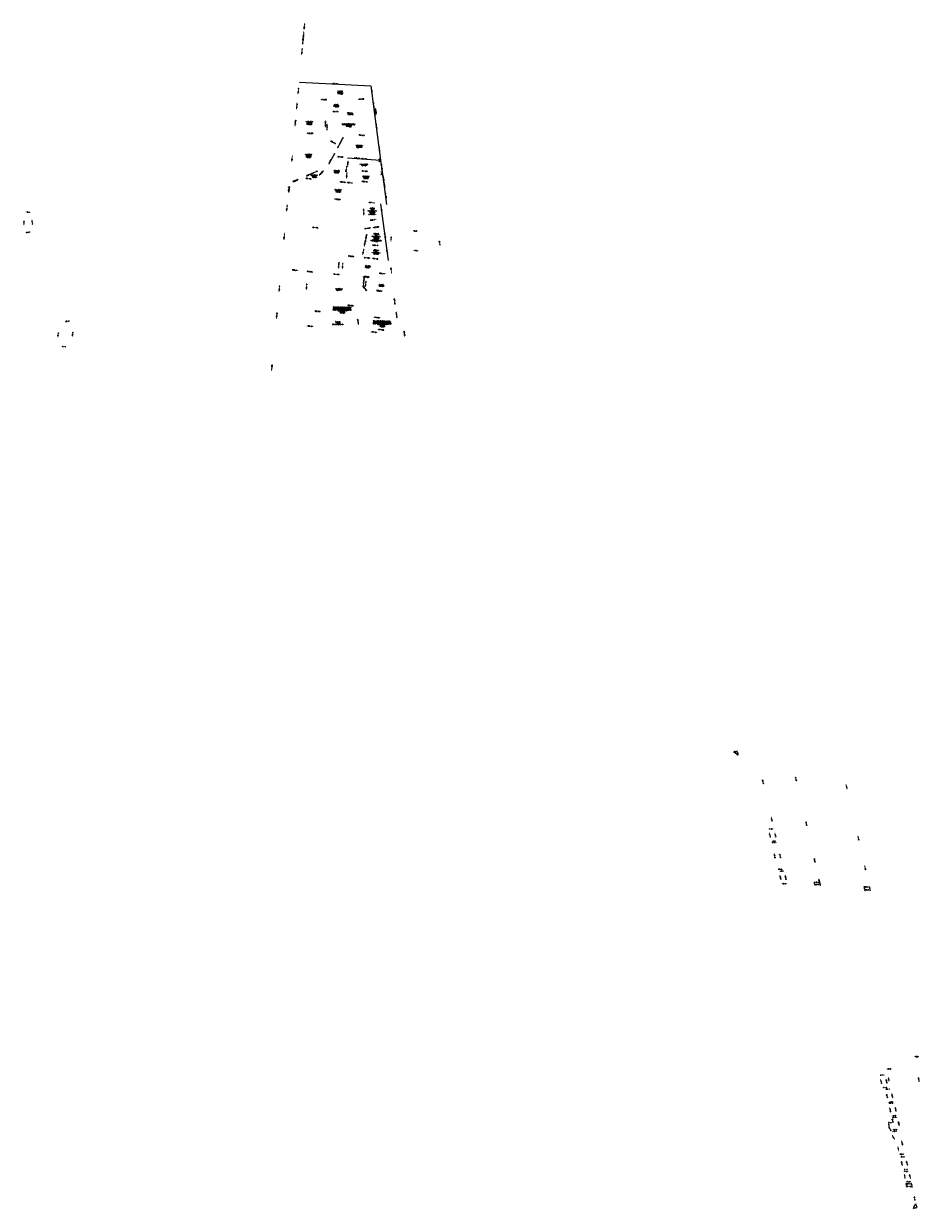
# Model space of a CAD drawing. Header units: feet. Extents: x 1367792 to 1396399, y 443689 to 455452.
# Tile 1 of 3: x 1367792 to 1373689, y 443689 to 451492. Entities that reach past the tile are written whole.
import ezdxf

# ---------------------------------------------------------------- set-up
doc = ezdxf.new("R2010")
doc.units = ezdxf.units.FT
doc.header["$LTSCALE"] = 40
doc.header["$MEASUREMENT"] = 0
doc.layers.add('BRGTXT', color=7, linetype='Continuous')
doc.layers.add('RW_X_ESMT_SH', color=6, linetype='SH RIGHT-OF-WAY')
doc.layers.add('Layer1', color=3, linetype='Continuous', plot=False)
doc.styles.add('SIMPLEX', font='ROMANS.SHX')
doc.styles.get("Standard").update_dxf_attribs({"font": 'simplex.shx', "width": 0.8, "oblique": 7.5})
doc.linetypes.add('SH RIGHT-OF-WAY', pattern='A,1,-0.125,["SH",Standard,S=0.07,R=0,X=0,Y=-0.03],-0.25', length=1.375)

msp = doc.modelspace()

# ---------------------------------------------------------------- linework, layer by layer
at = {"layer": 'Layer1'}
for p, q in [((1370077.8, 451083), (1370140.8, 450592.6)), ((1370140.8, 450592.6), (1370162.8, 450438.1)), ((1370140.5, 450305), (1370190.5, 449933.2))]:
    msp.add_line(p, q, dxfattribs=at)
msp.add_lwpolyline([(1369924.7, 450608.9), (1370140.8, 450592.6), (1370165.4, 450419.5)], dxfattribs=at)
at = {"layer": 'RW_X_ESMT_SH'}
for p, q in [((1369607.4, 451106.7), (1370077.8, 451083)), ((1370140.8, 450592.6), (1370165.4, 450419.5)), ((1370165.4, 450419.5), (1370181.4, 450300.9))]:
    msp.add_line(p, q, dxfattribs=at)

# ---------------------------------------------------------------- texts
at = {"color": 1, "char_height": 2.8, "attachment_point": 1}
for s, insert, rotation in [('\\pi47.07991;Erich L Heinrich &\\P\\pi53.31924;Sandra Ulm\\P\\pi46.59991;OR 13988 Pg 2193\\P\\pi46.95502;510-0071-0016 &\\P\\pi49.18624;510-0071-0489', (1369811.9, 451050.2), 359.32055), ('\\pi40.44768;Cash America Central, Inc\\P\\pi45.88835;OR 13958, Pg 2232\\P\\pi56.34303;Parcel 1\\P\\pi49.55147;510-0071-0301', (1369799.3, 450401), 359.18701)]:
    msp.add_mtext_dynamic_manual_height_columns(s, width=125.961, gutter_width=10, heights=[0], dxfattribs=dict(at, insert=insert, rotation=rotation))
at = {"color": 2, "char_height": 2.8, "attachment_point": 1}
for s, insert, rotation in [('\\pi50.62624;Ronald F Koch\\P\\pi48.25324;OR 4382 Pg 387\\P\\pi46.74168;510-0071-0233 &\\P\\pi49.15113;510-0071-0488', (1369785.9, 450961.4), 359.32055), ('\\pi50.25291;Ilia Corporation\\P\\pi48.01223;OR 8689, Pg 710\\P\\pi58.42303;Lot 3\\P\\pi54.93003;Block "A"\\P\\pi34.25291;Harry Ledermeir\'s 8th Subdivision\\P\\pi50.95636;PB 66, Pg 63\\P\\pi46.74168;510-0071-0253 &\\P\\pi49.1248;510-0071-0523\\P\\pi62.98067;\\P\\pi39.23856;NEED R/W Easement @ Int.', (1370023.8, 450280.8), 359.18701), ('\\pi47.42691;DJW Holdings, LLC\\P\\pi46.11991;OR 13058, Pg 1405\\P\\pi58.45813;Lot 2\\P\\pi54.93003;Block "A"\\P\\pi34.25291;Harry Ledermeir\'s 8th Subdivision\\P\\pi50.95636;PB 66, Pg 63\\P\\pi46.74168;510-0071-0252 &\\P\\pi49.14101;510-0071-0524\\P\\pi62.98067;\\P\\pi39.23856;NEED R/W Easement @ Int.\\P\\pi26.86658;DB 3626, Pg 515 & DB 3626, PG 516 &\\P\\pi50.2178;maybe another', (1370050.2, 450112.4), 359.18701)]:
    msp.add_mtext_dynamic_manual_height_columns(s, width=125.961, gutter_width=10, heights=[0], dxfattribs=dict(at, insert=insert, rotation=rotation))
at = {"color": 3, "char_height": 2.8, "attachment_point": 1}
for s, insert, rotation in [('\\pi40.18844;Welch Sand  & Gravel, Inc \\P\\pi47.16835;OR 13774, Pg 412\\P\\pi55.95147;Parcel 2\\P\\pi46.74168;510-0071-0546 &\\P\\pi50.13813;510-0071-547', (1369609.5, 450848.9), 359.32055), ('\\pi40.18844;Welch Sand  & Gravel, Inc \\P\\pi47.16835;OR 13774, Pg 412\\P\\pi56.34303;Parcel 1\\P\\pi46.74168;510-0071-0544 &\\P\\pi50.2448;510-0071-545', (1369603.4, 450633), 359.32055), ('\\pi40.18844;Welch Sand  & Gravel, Inc \\P\\pi46.97324;OR 13752, Pg 395\\P\\pi46.95502;510-0071-0164 &\\P\\pi49.55147;510-0071-0491', (1369938.5, 450692.6), 359.32055), ('\\pi40.18844;Welch Sand  & Gravel, Inc \\P\\pi47.16835;OR 13774, Pg 412\\P\\pi55.91636;Parcel 3\\P\\pi49.18624;510-0071-0549', (1369641.4, 450497), 359.32055), ('\\pi50.37713;Ganapathi, LLC\\P\\pi46.10168;OR 13900, Pg 1572\\P\\pi58.84969;Lot 1\\P\\pi54.93003;Block "A"\\P\\pi34.25291;Harry Ledermeir\'s 8th Subdivision\\P\\pi50.95636;PB 66, Pg 63\\P\\pi49.55147;510-0071-0251', (1370048.7, 450004.5), 359.18701), ('\\pi50.37713;Ganapathi, LLC\\P\\pi46.10168;OR 13900, Pg 1572\\P\\pi49.15046;510-0071-0020\\P\\pi55.41746;Miscloses', (1369993.5, 449900.1), 359.18701), ('\\pi50.37713;Ganapathi, LLC\\P\\pi46.10168;OR 13900, Pg 1572\\P\\pi49.15113;510-0071-0238', (1370083, 449775.5), 359.09748)]:
    msp.add_mtext_dynamic_manual_height_columns(s, width=125.961, gutter_width=10, heights=[0], dxfattribs=dict(at, insert=insert, rotation=rotation))
at = {"color": 4, "char_height": 2.8, "attachment_point": 1}
for s, width, insert, rotation in [('\\pi0.20211;Janet Henson, As Trustee of the Janet E. Henson \\P\\pi2.27468;Revocable Living Trust, Dated October 20, 1986\\P\\pi27.99823;OR 13057, Pg 348\\P\\pi28.007;510-0071-0017 &\\P\\pi30.20245;510-0071-0490', 88.065, (1369888, 450834.2), 359.32055), ('\\pi39.55856;Intown Suites Colerain, L.P.\\P\\pi46.94624;OR 8912, Pg 3768\\P\\pi49.14101;510-0071-0554', 125.961, (1369804.6, 449748.4), 359.18701)]:
    msp.add_mtext_dynamic_manual_height_columns(s, width=width, gutter_width=10, heights=[0], dxfattribs=dict(at, insert=insert, rotation=rotation))
at = {"color": 5, "char_height": 2.8, "attachment_point": 1}
for s, insert, rotation in [('\\pi37.12413;Jamis & June Properties, LLC \\P\\pi46.10168;OR 14301, Pg 2662\\P\\pi49.15046;510-0071-0250', (1369969.7, 450568.7), 359.32055), ('\\pi3.23722;The Ralph H. Brueneman Revocable Living Trust, Ralph H. Bruenman \\P\\pi4.67722;Trustee or his successors in trust, under the Ralph H. Brueneman \\P\\pi5.15856;Revocable Living Trust , dated April 14, 2000 (1/2) and Nancy L. \\P\\pi1.7378;Bruenman Revocable Living Trust, Nancy L. Bruenman, Trustee or her \\P\\pi3.57746;successors in trust, under the Nancy L. Bruenman Revocable Living \\P\\pi33.73511;Trust, dated April 14, 2000 (1/2)\\P\\pi56.34303;Parcel 1\\P\\pi47.14945;OR 8250, Pg 1144\\P\\pi49.1248;510-0071-0023', (1369826.2, 449627.5), 359.18701), ('\\pi3.23722;The Ralph H. Brueneman Revocable Living Trust, Ralph H. Bruenman \\P\\pi4.67722;Trustee or his successors in trust, under the Ralph H. Brueneman \\P\\pi5.15856;Revocable Living Trust , dated April 14, 2000 (1/2) and Nancy L. \\P\\pi1.7378;Bruenman Revocable Living Trust, Nancy L. Bruenman, Trustee or her \\P\\pi3.57746;successors in trust, under the Nancy L. Bruenman Revocable Living \\P\\pi33.73511;Trust, dated April 14, 2000 (1/2)\\P\\pi55.95147;Parcel 2\\P\\pi47.14945;OR 8250, Pg 1144\\P\\pi49.1248;510-0071-0023', (1370089.6, 449536.3), 359.18701)]:
    msp.add_mtext_dynamic_manual_height_columns(s, width=125.961, gutter_width=10, heights=[0], dxfattribs=dict(at, insert=insert, rotation=rotation))
at = {"color": 0, "insert": (1369788.6, 450526.7), "char_height": 2.8, "attachment_point": 1, "rotation": 359.18721}
msp.add_mtext_dynamic_manual_height_columns('\\pi44.40447;Loraine M. Thielmeyer \\P\\pi46.35957;OR 10116, Pg 3286\\P\\pi46.95502;510-0071-0019 &\\P\\pi49.17813;510-0071-0495', width=125.961, gutter_width=10, heights=[0], dxfattribs=at)
at = {"color": 6, "char_height": 2.8, "attachment_point": 1}
for s, insert, rotation in [('\\pi40.99789;Thielmeyer Properties LLC\\P\\pi46.75991;OR 9032, Pg 4055\\P\\pi46.74168;510-0071-0278 &\\P\\pi49.15046;510-0071-0480', (1369981.6, 450489.1), 359.32055), ('\\pi47.14135;Charles M. Schultz\\P\\pi54.02269;RL 231756\\P\\pi49.15991;510-0071-0022\\P\\pi62.98067;\\P\\pi27.75434;ODOT Easement DB 3626, Pg 84 (1968)', (1369796.8, 449532.1), 359.18701)]:
    msp.add_mtext_dynamic_manual_height_columns(s, width=125.961, gutter_width=10, heights=[0], dxfattribs=dict(at, insert=insert, rotation=rotation))
at = {"layer": 'BRGTXT', "color": 1, "char_height": 2.2, "attachment_point": 8, "style": 'SIMPLEX'}
for s, insert, rotation in [('S 04°38\'00" W  743.93\'', (1369640.7, 451477.1), 84.68721), ('N 87°48\'00" W  471.01\'', (1369842.7, 451096.1), 357.12055), ('S 04°38\'00" W  115.00\'', (1369600.9, 451049.5), 84.68721), ('N 08°00\'00" W  85.00\'', (1370084.4, 451041), 277.32055), ('N 90°00\'00" E  342.30\'', (1369767.9, 450991.3), 359.32055), ('N 85°15\'00" E  150.00\'', (1370013.8, 450994.6), 4.07055), ('S 04°34\'00" W  75.16\'', (1369537.5, 450402.7), 84.62034), ('S 65°22\'00" W  83.82\'', (1369580.1, 450458), 23.82034), ('N 85°08\'00" W  549.20\'', (1369892.3, 450447.9), 354.32034), ('S 85°08\'00" E  649.35\'', (1369858.4, 450334.2), 354.32034), ('N 08°28\'00" W  119.67\'', (1370174.6, 450360.4), 277.65368), ('N 04°34\'00" E  175.00\'', (1369525.8, 450278.2), 84.62034)]:
    msp.add_mtext(s, dxfattribs=dict(at, insert=insert, rotation=rotation))
at = {"layer": 'BRGTXT', "color": 2, "char_height": 2.2, "attachment_point": 8, "style": 'SIMPLEX'}
for s, insert, rotation in [('S 04°38\'00" W  858.93\'', (1369635.3, 451419.9), 84.68721), ('N 04°38\'00" E  85.00\'', (1369591.7, 450949.9), 84.68721), ('N 90°00\'00" E  342.30\'', (1369767.9, 450991.3), 359.32055), ('N 85°16\'00" E  150.00\'', (1370013.8, 450994.6), 4.05388), ('S 08°00\'00" E  85.00\'', (1370095.3, 450956.7), 277.32055), ('S 88°33\'00" W  510.64\'', (1369844.2, 450912.1), 0.77055), ('N 02°33\'20" W  127.20\'', (1370029.1, 450252.8), 271.74257), ('S 85°08\'00" E  115.00\'', (1370083.4, 450311.9), 354.32034), ('S 08°28\'00" E  100.00\'', (1370148.3, 450255.6), 277.65368), ('S 81°32\'00" W  125.00\'', (1370091.7, 450198.7), 7.65368), ('N 10°52\'30" E  116.56\'', (1370048.2, 450086.2), 78.31201), ('N 81°32\'00" E  100.00\'', (1370110.6, 450150.8), 7.65368), ('S 08°28\'00" E  125.00\'', (1370170, 450094.5), 277.65368), ('S 87°44\'00" W  139.55\'', (1370107.3, 450031.8), 1.45368)]:
    msp.add_mtext(s, dxfattribs=dict(at, insert=insert, rotation=rotation))
at = {"layer": 'BRGTXT', "color": 4, "char_height": 2.2, "attachment_point": 8, "style": 'SIMPLEX'}
for s, insert, rotation in [('S 04°38\'00" W  943.94\'', (1369631.4, 451377.6), 84.68721), ('N 88°33\'00" E  510.64\'', (1369844.2, 450912.1), 0.77055), ('N 88°33\'00" E  315.95\'', (1369944.1, 450893.5), 0.77055), ('S 08°00\'00" E  20.13\'', (1370109.4, 450914.3), 277.32055), ('N 00°53\'00" W  160.00\'', (1369787.6, 450810.2), 270.20388), ('S 08°00\'00" E  149.87\'', (1370112.8, 450820.2), 277.32055), ('N 62°52\'00" W  91.94\'', (1369827.9, 450709.8), 332.18721), ('S 27°08\'00" W  88.41\'', (1369887.6, 450726.9), 62.18721), ('N 85°22\'00" W  212.80\'', (1370015.3, 450756.8), 354.68721), ('S 85°00\'00" E  178.07\'', (1369577.8, 449867.7), 354.23101), ('N 05°00\'00" E  195.58\'', (1369655.2, 449760.4), 84.23101), ('S 85°00\'00" E  371.39\'', (1369851.1, 449840.1), 354.23101), ('S 03°30\'00" W  28.43\'', (1370029.9, 449770.4), 85.73101), ('S 05°00\'00" W  36.00\'', (1370032.8, 449802.5), 84.23101), ('S 35°30\'00" E  20.50\'', (1370036.8, 449748.4), 304.73101), ('S 85°00\'00" E  183.29\'', (1370133, 449731.2), 354.23101), ('N 85°00\'00" W  596.49\'', (1369943.4, 449634.2), 354.23101), ('S 08°30\'11" E  118.86\'', (1370233.2, 449662.1), 277.73407)]:
    msp.add_mtext(s, dxfattribs=dict(at, insert=insert, rotation=rotation))
at = {"layer": 'BRGTXT', "color": 3, "char_height": 2.2, "attachment_point": 8, "style": 'SIMPLEX'}
for s, insert, rotation in [('S 04°38\'00" W  943.34\'', (1369631.4, 451377.3), 84.68721), ('S 04°38\'00" W  1080.33\'', (1369625.1, 451309.6), 84.68721), ('N 88°33\'00" E  510.64\'', (1369844.2, 450912.1), 0.77055), ('S 88°33\'00" W  324.70\'', (1369938.4, 450903.4), 0.77055), ('N 88°33\'00" E  324.70\'', (1369938.4, 450903.4), 0.77055), ('S 88°33\'00" W  315.95\'', (1369944.1, 450893.5), 0.77055), ('S 08°00\'00" E  10.07\'', (1370102.6, 450899.5), 277.32055), ('S 08°00\'00" E  10.07\'', (1370106.2, 450912), 277.32055), ('N 04°38\'00" E  136.39\'', (1369581.4, 450839.7), 84.68721), ('N 00°53\'00" W  136.30\'', (1369777.6, 450831.9), 270.20388), ('S 00°53\'00" E  136.00\'', (1369777.6, 450832), 270.20388), ('S 00°53\'00" E  160.00\'', (1369787.6, 450810.2), 270.20388), ('N 88°24\'00" W  200.48\'', (1369676.5, 450768.9), 357.72055), ('S 88°24\'00" E  200.48\'', (1369676.5, 450768.9), 357.72055), ('S 62°52\'00" E  91.94\'', (1369827.9, 450709.8), 332.18721), ('N 85°22\'00" W  212.80\'', (1370015.3, 450756.8), 354.68721), ('S 27°08\'00" W  154.49\'', (1369830.9, 450619.5), 62.18721), ('S 27°08\'00" W  169.00\'', (1369868.8, 450691.3), 62.18721), ('N 08°00\'00" W  154.45\'', (1370132.2, 450669.3), 277.32055), ('N 04°38\'00" E  333.84\'', (1369559.6, 450605.6), 84.68721), ('S 86°22\'00" E  311.26\'', (1369985.7, 450605.5), 355.68721), ('S 65°22\'00" W  274.19\'', (1369670.2, 450496), 23.95388), ('N 65°22\'00" E  190.37\'', (1369708.5, 450513.1), 23.95388), ('S 43°08\'35" W  119.41\'', (1369753.7, 450508.4), 46.17749), ('N 04°34\'00" E  75.16\'', (1369540.8, 450402), 84.75388), ('N 65°22\'00" E  83.82\'', (1369583.2, 450457.4), 23.95388), ('N 85°08\'00" W  91.72\'', (1369667.7, 450470.1), 354.45388), ('N 87°44\'00" E  139.55\'', (1370107.3, 450031.8), 1.45368), ('N 10°52\'30" E  80.00\'', (1370028.3, 449989.9), 78.31201), ('S 84°59\'00" E  301.59\'', (1370050.8, 449948.7), 354.17034), ('N 84°59\'00" W  170.00\'', (1370106.1, 449943.1), 354.17034), ('S 08°28\'00" E  100.03\'', (1370185, 449983), 277.65368), ('N 05°00\'00" E  128.49\'', (1369893, 449899), 84.18701), ('S 08°28\'00" E  132.00\'', (1370210.7, 449866.9), 277.65368), ('N 03°30\'00" E  28.43\'', (1370029.9, 449770.4), 85.73101), ('N 05°00\'00" E  36.00\'', (1370032.8, 449802.5), 84.23101), ('S 85°00\'00" E  14.05\'', (1370042.9, 449820.7), 354.23101), ('N 85°08\'00" W  332.41\'', (1370049.2, 449824.7), 354.32034), ('S 05°00\'00" W  80.00\'', (1370044.5, 449779.2), 84.23101), ('S 85°00\'00" E  549.56\'', (1370150.8, 449845.5), 354.32055), ('N 35°30\'00" W  20.50\'', (1370036.8, 449748.4), 304.73101)]:
    msp.add_mtext(s, dxfattribs=dict(at, insert=insert, rotation=rotation))
at = {"layer": 'BRGTXT', "color": 0, "char_height": 2.2, "attachment_point": 8, "style": 'SIMPLEX'}
for s, insert, rotation in [('N 27°08\'00" E  73.90\'', (1369810.1, 450583.9), 62.05388), ('S 86°22\'00" E  96.53\'', (1369876.7, 450613.4), 355.55388), ('S 85°08\'00" E  91.72\'', (1369665.4, 450470.5), 354.32055), ('N 43°08\'35" E  119.41\'', (1369751.5, 450508.5), 46.04416), ('S 04°30\'00" W  147.61\'', (1369916.7, 450535.1), 84.68721), ('N 04°34\'00" E  75.16\'', (1369538.3, 450402.6), 84.62055), ('N 65°22\'00" E  83.82\'', (1369580.8, 450458), 23.82055), ('N 85°08\'00" W  456.73\'', (1369938.3, 450443.3), 354.32055), ('S 85°30\'00" E  252.84\'', (1370037, 450451), 354.68721), ('S 08°54\'20" E  18.76\'', (1370165.3, 450429), 278.09277)]:
    msp.add_mtext(s, dxfattribs=dict(at, insert=insert, rotation=rotation))
at = {"layer": 'BRGTXT', "color": 5, "char_height": 2.2, "attachment_point": 8, "style": 'SIMPLEX'}
for s, insert, rotation in [('N 04°38\'00" E  79.70\'', (1369926.7, 450568.7), 84.68721), ('S 86°22\'00" E  216.69\'', (1370032.9, 450601.9), 355.68721), ('S 08°46\'20" E  85.83\'', (1370148, 450550.3), 278.09277), ('N 85°22\'00" W  236.56\'', (1370035.2, 450519.8), 354.68721), ('S 85°00\'00" E  178.07\'', (1369577.8, 449867.7), 354.23101), ('S 05°00\'00" W  195.58\'', (1369655.2, 449760.4), 84.23101), ('N 04°34\'00" E  254.10\'', (1369476.1, 449749.1), 84.66435), ('S 85°00\'00" E  596.49\'', (1369943.4, 449634.2), 354.23101), ('N 84°46\'00" W  522.80\'', (1369725.6, 449596.4), 353.99768), ('N 85°06\'30" W  264.27\'', (1370117, 449556), 354.33935), ('S 08°30\'11" E  61.84\'', (1370245.4, 449572.6), 277.73407)]:
    msp.add_mtext(s, dxfattribs=dict(at, insert=insert, rotation=rotation))
at = {"layer": 'BRGTXT', "style": 'SIMPLEX'}
for s, insert, char_height, attachment_point, rotation in [('102°24\'20"', (1370140, 450591.7), 1.6, 6, 46.88999), ('78°22\'00"', (1370139.9, 450593.4), 1.6, 6, 316.50388), ('103°24\'20"', (1370152.1, 450506.7), 1.6, 6, 46.38999), ('76°35\'40"', (1370152, 450508.4), 1.6, 6, 316.38999), ('S 85°08\'00" E  46.19\'', (1367819.5, 450250.2), 1.6, 8, 355.13333), ('N 01°06\'40" E  139.11\'', (1367793.9, 450181.4), 1.6, 8, 88.88889), ('S 02°33\'20" E  127.20\'', (1367846.5, 450183.6), 1.6, 8, 272.55556), ('S 81°32\'00" W  55.00\'', (1367820.7, 450117.1), 1.6, 8, 8.46667), ('S 04°34\'00" W  150.00\'', (1369508.2, 450091.5), 2.2, 8, 84.62034), ('N 85°08\'00" W  390.38\'', (1369710.8, 450147.9), 2.2, 8, 354.32034), ('S 81°32\'00" W  210.98\'', (1370055.6, 450143.4), 2.2, 8, 7.65368), ('N 05°00\'00" E  128.49\'', (1370211.6, 450074.3), 1.6, 8, 85), ('S 84°59\'00" E  301.59\'', (1370368.7, 450126.2), 1.6, 8, 354.98333), ('N 10°52\'30" E  196.56\'', (1370039.5, 450046.9), 2.2, 8, 78.31201), ('S 08°28\'00" E  132.00\'', (1370529.8, 450046.8), 1.6, 8, 278.46667), ('S 84°59\'00" E  146.31\'', (1369948.1, 449959), 2.2, 8, 354.17034), ('N 85°08\'00" W  332.41\'', (1370372.9, 449997.3), 1.6, 8, 355.13333), ('S 85°00\'00" E  375.07\'', (1369675.8, 449857.7), 2.2, 8, 354.18701), ('N 05°00\'00" E  128.43\'', (1369867.5, 449901.5), 2.2, 8, 84.18701), ('N 81°32\'00" E  107.36\'', (1368079.9, 449531.4), 1.6, 8, 8.46667), ('N 04°52\'00" E  156.37\'', (1368019.1, 449444.5), 1.6, 8, 85.13333), ('S 10°52\'30" W  182.13\'', (1368114.8, 449448.9), 1.6, 8, 79.125), ('N 85°08\'00" W  85.40\'', (1368056.3, 449364), 1.6, 8, 355.13333), ('N 76°55\'34" E  21.00\'', (1372477.5, 446696.9), 1.6, 8, 13.07389), ('N 53°06\'15" W  32.65\'', (1372481.3, 446684.5), 1.6, 8, 323.10417), ('S 13°04\'26" E  25.00\'', (1372492, 446686.2), 1.6, 8, 283.07389), ('S 13°04\'26" E  374.49\'', (1372658.6, 446497.7), 1.6, 8, 283.07389), ('S 13°04\'26" E  374.49\'', (1372875.6, 446517), 1.6, 8, 283.07389), ('S 13°04\'26" E  374.49\'', (1373208.4, 446466.2), 1.6, 8, 283.07389), ('S 12°55\'24" E  132.63\'', (1372715.7, 446250.7), 1.6, 8, 282.92333), ('S 89°36\'26" E  35.97\'', (1372711.4, 446187.1), 1.6, 8, 359.60722), ('S 12°55\'24" E  232.33\'', (1372944, 446221.4), 1.6, 8, 282.92333), ('N 12°55\'34" W  82.33\'', (1372703.8, 446146.2), 1.6, 8, 282.92611), ('N 89°36\'26" W  35.97\'', (1372729.8, 446106.9), 1.6, 8, 359.60722), ('S 12°55\'24" E  82.33\'', (1372739.8, 446146), 1.6, 8, 282.92333), ('S 12°55\'24" E  323.33\'', (1373286.9, 446126.2), 1.6, 8, 282.92333), ('S 89°36\'26" E  35.97\'', (1372732.7, 446097.3), 1.6, 8, 359.60722), ('N 12°55\'24" W  179.85\'', (1372736, 446008.8), 1.6, 8, 282.92333), ('S 12°41\'53" E  179.69\'', (1372771.6, 446008.6), 1.6, 8, 282.69806), ('S 12°41\'53" E  259.69\'', (1372998.5, 445981.5), 1.6, 8, 282.69806), ('N 89°36\'26" W  35.24\'', (1372772.6, 445922), 1.6, 8, 359.60722), ('N 89°08\'30" E  33.99\'', (1372779.9, 445909.4), 1.6, 8, 0.85833), ('N 12°55\'24" W  85.16\'', (1372773.6, 445866.7), 1.6, 8, 282.92333), ('S 13°04\'26" E  85.83\'', (1372807.8, 445866.9), 1.6, 8, 283.07389), ('S 12°41\'53" E  259.69\'', (1373331.2, 445930.7), 1.6, 8, 282.69806), ('N 89°51\'30" W  34.36\'', (1372799.2, 445826.1), 1.6, 8, 359.85833), ('N 12°55\'24" W  15.40\'', (1372998.3, 445828), 1.6, 8, 282.92333), ('S 89°36\'26" E  34.94\'', (1373012.9, 445836.4), 1.6, 8, 359.60722), ('N 89°36\'26" W  34.94\'', (1373016.3, 445821.4), 1.6, 8, 359.60722), ('S 12°55\'24" E  20.00\'', (1373029.3, 445845.1), 1.6, 8, 282.92333), ('S 12°55\'24" E  15.40\'', (1373033.2, 445827.8), 1.6, 8, 282.92333), ('N 12°55\'24" W  20.00\'', (1373327.1, 445794.5), 1.6, 8, 282.92333), ('S 89°36\'26" E  34.94\'', (1373341.1, 445805.1), 1.6, 8, 359.60722), ('S 12°55\'24" E  20.00\'', (1373362, 445794.3), 1.6, 8, 282.92333), ('N 89°36\'26" W  34.94\'', (1373345.6, 445785.6), 1.6, 8, 359.60722), ('S 89°59\'30" E  40.97\'', (1373670.5, 444687.1), 1.6, 8, 359.99167), ('N 87°34\'30" E  36.23\'', (1373443.7, 444566), 1.6, 8, 2.425), ('N 89°59\'30" W  40.97\'', (1373490.5, 444605.9), 1.6, 8, 359.99167), ('S 12°29\'30" E  136.33\'', (1373485.9, 444538.4), 1.6, 8, 282.49167), ('N 12°29\'30" W  306.33\'', (1373684.3, 444536.7), 1.6, 8, 282.49167), ('N 12°55\'24" W  83.50\'', (1373436.2, 444523.6), 1.6, 8, 282.92333), ('N 89°53\'50" W  35.90\'', (1373462.3, 444483.8), 1.6, 8, 359.89722), ('S 12°29\'30" E  85.00\'', (1373472.2, 444524.4), 1.6, 8, 282.49167), ('S 89°53\'30" E  35.90\'', (1373481.5, 444472.9), 1.6, 8, 359.89167), ('N 12°55\'24" W  88.97\'', (1373474.7, 444428.6), 1.6, 8, 282.92333), ('S 83°55\'30" W  34.59\'', (1373500.5, 444388), 1.6, 8, 6.075), ('S 12°29\'30" E  85.00\'', (1373509.8, 444430.4), 1.6, 8, 282.49167), ('N 83°55\'30" E  36.60\'', (1373503.6, 444380.5), 1.6, 8, 6.075), ('N 12°55\'24" W  85.08\'', (1373496.2, 444336.2), 1.6, 8, 282.92333), ('S 12°29\'30" E  85.00\'', (1373532.3, 444340), 1.6, 8, 282.49167), ('N 12°55\'24" W  38.00\'', (1373488.1, 444232.7), 1.6, 8, 282.92333), ('S 87°53\'24" E  32.14\'', (1373498.8, 444251.6), 1.6, 8, 357.89), ('N 12°55\'24" W  35.23\'', (1373512.1, 444267.2), 1.6, 8, 282.92333), ('S 83°55\'30" W  35.96\'', (1373522.3, 444297.6), 1.6, 8, 6.075), ('N 83°55\'30" E  35.96\'', (1373524.7, 444287.2), 1.6, 8, 6.075), ('S 12°29\'30" E  85.00\'', (1373553.1, 444246.5), 1.6, 8, 282.49167), ('N 31°42\'43" W  10.55\'', (1373495, 444210.1), 1.6, 8, 301.71194), ('N 31°42\'43" W  91.91\'', (1373517.2, 444155.8), 1.6, 8, 301.71194), ('S 89°51\'30" E  64.48\'', (1373524.2, 444195.4), 1.6, 8, 359.85833), ('N 89°51\'30" W  64.32\'', (1373528.9, 444206.1), 1.6, 8, 359.85833), ('N 12°55\'24" W  74.91\'', (1373549.8, 444079.9), 1.6, 8, 282.92333), ('S 12°55\'24" E  154.45\'', (1373574.9, 444119.1), 1.6, 8, 282.92333), ('S 89°08\'30" W  33.96\'', (1373574, 444044.6), 1.6, 8, 0.85833), ('N 89°08\'30" E  33.99\'', (1373579.4, 444027), 1.6, 8, 0.85833), ('N 12°55\'24" W  85.16\'', (1373573.1, 443984.3), 1.6, 8, 282.92333), ('N 89°51\'30" W  34.36\'', (1373598.6, 443943.7), 1.6, 8, 359.85833), ('S 89°51\'30" E  34.36\'', (1373600.5, 443931.7), 1.6, 8, 359.85833), ('S 13°04\'26" E  85.83\'', (1373607.2, 443984.5), 1.6, 8, 283.07389), ('N 12°55\'24" W  69.85\'', (1373592.3, 443896.8), 1.6, 8, 282.92333), ('N 12°55\'24" W  19.33\'', (1373603.5, 443840.3), 1.6, 8, 282.92333), ('N 89°20\'26" W  34.62\'', (1373616.3, 443863.5), 1.6, 8, 359.34056), ('S 89°20\'26" E  34.62\'', (1373617.5, 443850.4), 1.6, 8, 359.34056), ('S 13°04\'26" E  70.21\'', (1373626.8, 443896.6), 1.6, 8, 283.07389), ('S 13°04\'26" E  19.09\'', (1373638.1, 443840), 1.6, 8, 283.07389), ('N 89°44\'26" W  34.61\'', (1373621.8, 443831.7), 1.6, 8, 359.74056), ('S 76°55\'34" W  21.00\'', (1373660.1, 443691), 1.6, 8, 13.07389), ('N 26°57\'23" E  32.65\'', (1373656.4, 443702.5), 1.6, 8, 63.04361), ('S 13°04\'26" E  75.00\'', (1373657.6, 443753.3), 1.6, 8, 283.07389), ('S 13°04\'26" E  25.00\'', (1373668.9, 443704.6), 1.6, 8, 283.07389)]:
    msp.add_mtext(s, dxfattribs=dict(at, insert=insert, char_height=char_height, attachment_point=attachment_point, rotation=rotation))
at = {"layer": 'BRGTXT', "color": 6, "char_height": 2.2, "attachment_point": 8, "style": 'SIMPLEX'}
for s, insert, rotation in [('S 08°46\'20" E  85.83\'', (1370148, 450550.3), 278.09277), ('N 04°38\'00" E  68.30\'', (1369919.9, 450494.5), 84.68721), ('S 85°22\'00" E  236.56\'', (1370035.2, 450519.8), 354.68721), ('S 08°46\'20" E  70.21\'', (1370159, 450473), 278.09277), ('N 85°22\'00" W  252.84\'', (1370037, 450451), 354.68721), ('N 01°30\'00" E  104.83\'', (1369459.4, 449570.4), 84.70324), ('S 87°47\'40" E  522.80\'', (1369725.6, 449596.4), 353.99768), ('S 11°34\'00" E  80.00\'', (1369992, 449528.4), 277.7699), ('N 88°30\'00" W  444.25\'', (1369676.2, 449498.9), 354.70324), ('N 88°26\'06" W  401.97\'', (1370097.5, 449459.6), 354.63824), ('S 88°11\'50" E  300.00\'', (1370145.6, 449475.1), 354.40046), ('S 11°34\'00" E  19.84\'', (1370297.3, 449449.6), 277.7699), ('N 01°35\'00" E  583.72\'', (1369427.2, 449227.7), 84.6199)]:
    msp.add_mtext(s, dxfattribs=dict(at, insert=insert, rotation=rotation))

doc.saveas('drawing.dxf')
